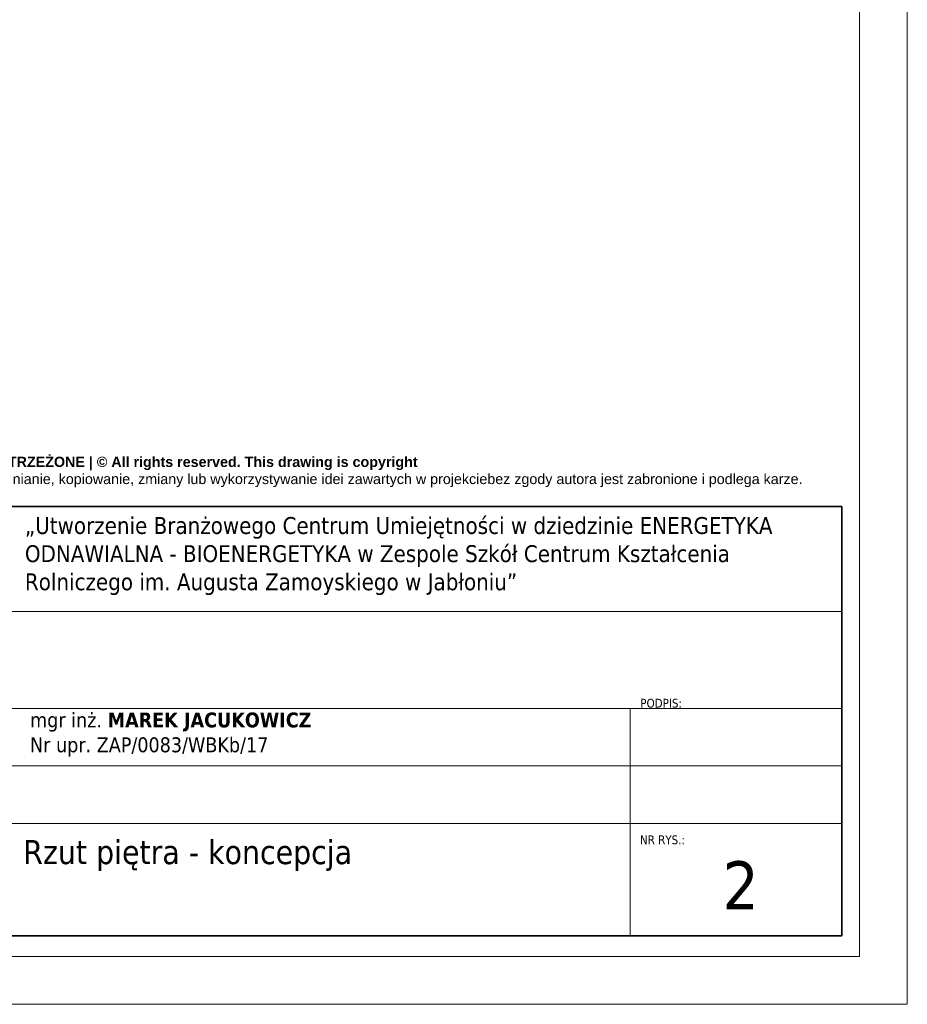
# Model space of a CAD drawing. Header units: metres. Extents: x 8472212 to 8494180, y 5728195 to 5779639.
# Tile 21 of 106: x 8477651 to 8478578, y 5732631 to 5733659. Entities that reach past the tile are written whole.
import ezdxf

# ---------------------------------------------------------------- set-up
doc = ezdxf.new("R2010")
doc.units = ezdxf.units.M
doc.header["$MEASUREMENT"] = 0
doc.layers.add('0A_MJ_tabelka', color=252, linetype='CONTINUOUS', lineweight=5)
doc.layers.add('0A_NIEwidoczne', color=222, linetype='CONTINUOUS', lineweight=0)
doc.styles.add('#MJ_Opis_Styl', font='tahoma.ttf', dxfattribs={"height": 10})
doc.styles.add('arial', font='arial.ttf')

msp = doc.modelspace()

# ---------------------------------------------------------------- linework, layer by layer
at = {"layer": '0A_MJ_tabelka', "color": 7}
for p, q in [((8478528, 5736781.1), (8478528, 5732681.1)), ((8478509.7, 5733150.9), (8478509.7, 5732702.6)), ((8478509.7, 5732869.1), (8478509.7, 5732702.6)), ((8478528, 5732681.1), (8475658, 5732681.1))]:
    msp.add_line(p, q, dxfattribs=at)
at = {"layer": '0A_MJ_tabelka', "color": 7, "lineweight": 35}
for p, q in [((8478509.7, 5733150.9), (8476999.3, 5733150.9)), ((8478509.7, 5733150.9), (8478509.7, 5732702.6)), ((8476999.3, 5732702.6), (8478509.7, 5732702.6))]:
    msp.add_line(p, q, dxfattribs=at)
at = {"layer": '0A_MJ_tabelka', "color": 7, "linetype": 'Continuous'}
for p, q in [((8477556.2, 5733041), (8478509.7, 5733041)), ((8477556.2, 5732940), (8478509.7, 5732940)), ((8478288.5, 5732940), (8478288.5, 5732702.6)), ((8477556.2, 5732879.9), (8478509.7, 5732879.9)), ((8477556.2, 5732819.7), (8478509.7, 5732819.7))]:
    msp.add_line(p, q, dxfattribs=at)
at = {"layer": '0A_NIEwidoczne', "lineweight": 0}
for p, q in [((8478578, 5736831.1), (8478578, 5732631.1)), ((8478578, 5732631.1), (8475608, 5732631.1))]:
    msp.add_line(p, q, dxfattribs=at)

# ---------------------------------------------------------------- texts
at = {"layer": '0A_MJ_tabelka', "color": 7, "attachment_point": 2, "line_spacing_factor": 1.004016, "style": 'arial'}
for s, insert, char_height, width in [('{\\fArial|b1|i0|c238|p34;© PRAWA AUTORSKIE ZASTRZEŻONE | © All rights reserved. This drawing is copyright\\P}Projekt ten chroniony jest prawem zgodnie z Ustawą o Prawie Autorskim. Wszelkie udostępnianie, kopiowanie, zmiany lub wykorzystywanie idei zawartych w projekciebez zgody autora jest zabronione i podlega karze.', (8477753.8, 5733202.7), 10.6795, 1459.959), ('{\\fTahoma|b0|i0|c238|p34;2}', (8478404, 5732780.4), 50.346, 99.605)]:
    msp.add_mtext(s, dxfattribs=dict(at, insert=insert, char_height=char_height, width=width))
at = {"layer": '0A_MJ_tabelka', "color": 7, "attachment_point": 1}
for s, insert, char_height, width, style in [('„Utworzenie Branżowego Centrum Umiejętności w dziedzinie ENERGETYKA ODNAWIALNA - BIOENERGETYKA w Zespole Szkół Centrum Kształcenia Rolniczego im. Augusta Zamoyskiego w Jabłoniu”', (8477656.3, 5733139.7), 17.6211, 851.044, '#MJ_Opis_Styl'), ('\\pt219.52;{\\fTahoma|b0|i0|c238|p34;PODPIS:}', (8478299.1, 5732950), 9.154, 162.666, 'arial'), ('\\pt0;{\\fTahoma|b0|i0|c238|p34;mgr inż. \\fTahoma|b1|i0|c238|p34;MAREK JACUKOWICZ\\P\\fTahoma|b0|i0|c238|p34;Nr upr. ZAP/0083/WBKb/17}', (8477661.7, 5732935.7), 15.561, 373.586, 'arial'), ('\\pl2.5173;Rzut piętra - koncepcja', (8477652, 5732802.6), 25.173, 642.35, '#MJ_Opis_Styl'), ('\\pt219.52;{\\fTahoma|b0|i0|c238|p34;NR RYS.:}', (8478298.7, 5732807.4), 9.154, 162.666, 'arial')]:
    msp.add_mtext(s, dxfattribs=dict(at, insert=insert, char_height=char_height, width=width, style=style))

doc.saveas('drawing.dxf')
